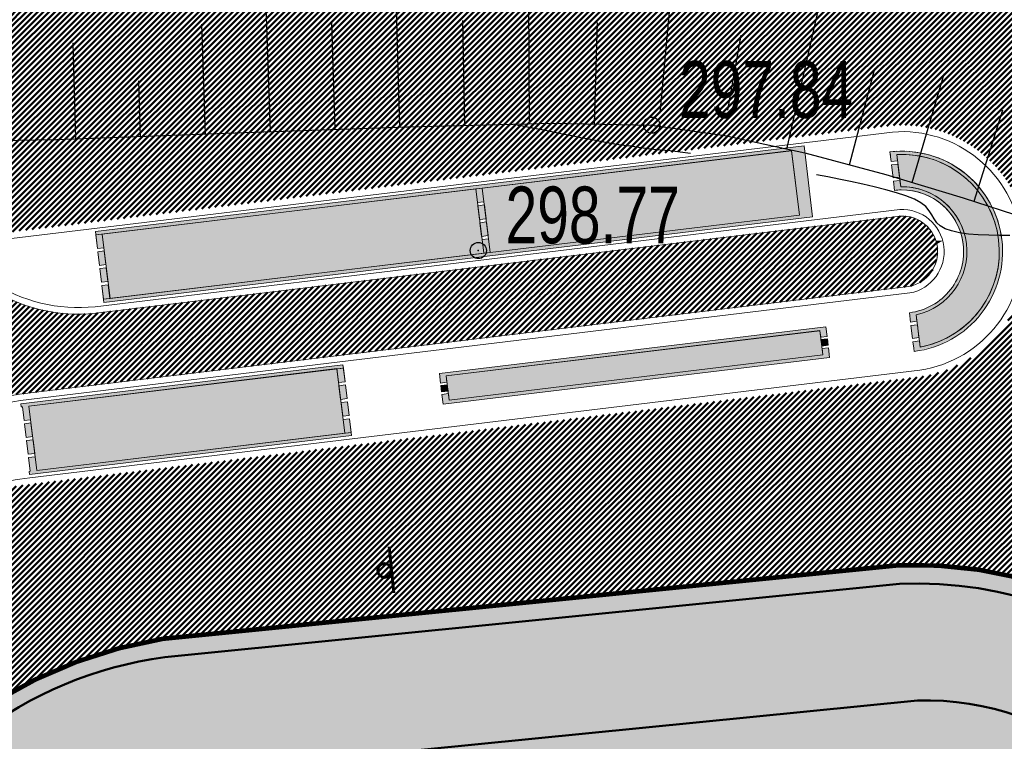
# Model space of a CAD drawing. Extents: x 2931 to 5026, y -2784 to 809.
# Tile 20 of 169: x 3196 to 3226, y -2423 to -2401. Entities that reach past the tile are written whole.
import ezdxf

# ---------------------------------------------------------------- set-up
doc = ezdxf.new("R2010")
doc.units = 0
doc.header["$MEASUREMENT"] = 0
doc.linetypes.add('CONTI', pattern=[0])
doc.layers.add('.', color=7, linetype='Continuous', lineweight=15)
for name, color, linetype in [('GORIZDEFAULT', 32, 'CONTI'), ('OTKOSDEFAULT', 32, 'CONTI'), ('PDF_2D - Общий', 7, 'Continuous'), ('PI_OTDEFAULT', 172, 'CONTI'), ('PI_TTDEFAULT', 5, 'CONTI')]:
    doc.layers.add(name, color=color, linetype=linetype)
doc.layers.add('PDF_Размер - Конструктив', color=7, linetype='Continuous', true_color=0x66b6ff)
doc.styles.add('SHRFT', font='TXT', dxfattribs={"width": 0.75})
pattern_1 = [(45, (0, -760.2495699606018), (-0.08838834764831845, 0.08838834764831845), [])]

# ---------------------------------------------------------------- blocks, each defined once
blk = doc.blocks.new('bstrtthtytt434')
at = {"layer": 'GORIZDEFAULT', "color": 32}
for points in [[(3216.523716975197, 618.121763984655), (3216.209023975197, 618.164990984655), (3215.902421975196, 618.202339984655), (3215.589941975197, 618.2315999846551), (3215.291428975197, 618.263070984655), (3214.984826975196, 618.300420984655), (3214.684102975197, 618.345859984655), (3214.377499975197, 618.383209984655), (3214.068685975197, 618.434526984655), (3213.751780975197, 618.491722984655), (3213.448843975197, 618.5511299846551), (3213.145906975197, 618.610537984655), (3212.865027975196, 618.666279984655), (3212.584149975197, 618.722021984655), (3212.339296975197, 618.7763109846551), (3212.102534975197, 618.824721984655), (3211.895920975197, 618.863589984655), (3211.711364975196, 618.898791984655), (3211.548867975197, 618.930328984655), (3211.408428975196, 618.958199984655), (3211.284169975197, 618.974314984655), (3211.195936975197, 618.988976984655)], [(3226.367243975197, 615.5929169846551), (3226.045220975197, 615.592026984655), (3225.720984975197, 615.605105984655), (3225.396748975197, 615.618184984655), (3225.092358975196, 615.641566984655), (3224.813691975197, 615.683340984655), (3224.568839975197, 615.737629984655), (3224.371768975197, 615.806645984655), (3224.222480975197, 615.890388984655), (3224.120973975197, 615.988858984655), (3224.037100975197, 616.1115999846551), (3223.967195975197, 616.2365529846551), (3223.883322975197, 616.3592939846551), (3223.777391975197, 616.4856999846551), (3223.629555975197, 616.6054699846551), (3223.425848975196, 616.716389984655), (3223.166268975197, 616.8184609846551), (3222.878753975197, 616.916106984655), (3222.549333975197, 617.007115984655), (3222.191977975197, 617.093700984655), (3221.834621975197, 617.180284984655), (3221.457420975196, 617.256566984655), (3221.102276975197, 617.3291839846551), (3220.761101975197, 617.404012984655), (3220.414048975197, 617.470751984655)]]:
    blk.add_lwpolyline(points, dxfattribs=at)
at = {"layer": 'OTKOSDEFAULT', "color": 32}
for p, q in [((3203.579937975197, 618.7993289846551), (3203.345869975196, 625.5205499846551)), ((3207.574292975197, 618.937987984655), (3207.374862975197, 625.485713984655)), ((3211.567195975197, 619.040619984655), (3211.526661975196, 625.398736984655)), ((3215.596752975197, 619.363833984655), (3216.115264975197, 625.1303699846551)), ((3219.493916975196, 618.262872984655), (3220.631836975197, 623.282727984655)), ((3201.580927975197, 618.718970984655), (3201.465346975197, 622.1156079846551)), ((3205.581160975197, 618.865719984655), (3205.470763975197, 622.184425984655)), ((3209.569637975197, 618.996287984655), (3209.508540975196, 622.229732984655)), ((3213.565511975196, 619.0349569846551), (3213.664005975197, 622.164812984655)), ((3217.679570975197, 619.4574659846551), (3218.086510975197, 621.769909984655)), ((3197.586572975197, 618.580312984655), (3197.497668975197, 621.5373039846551)), ((3221.425558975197, 617.774142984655), (3222.208615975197, 620.7403739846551)), ((3223.357960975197, 617.2354189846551), (3224.345224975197, 620.5847939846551)), ((3199.579704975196, 618.652580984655), (3199.523746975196, 620.361927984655)), ((3225.269063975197, 616.6503659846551), (3226.154385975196, 619.4681319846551)), ((3207.802205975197, 618.9454489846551), (3212.286960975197, 619.061549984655)), ((3212.286960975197, 619.061549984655), (3215.332249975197, 618.999775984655)), ((3197.002821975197, 618.559447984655), (3202.498457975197, 618.756904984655)), ((3202.498457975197, 618.756904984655), (3207.802205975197, 618.9454489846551)), ((3215.332249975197, 618.999775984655), (3217.587303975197, 618.683975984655)), ((3191.935770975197, 618.4585079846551), (3197.002821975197, 618.559447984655)), ((3217.587303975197, 618.683975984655), (3220.049795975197, 618.1432989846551)), ((3220.049795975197, 618.1432989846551), (3222.546167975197, 617.479121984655)), ((3222.546167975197, 617.479121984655), (3224.929340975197, 616.761220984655)), ((3224.929340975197, 616.761220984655), (3227.027970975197, 616.077002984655))]:
    blk.add_line(p, q, dxfattribs=at)
at = {"layer": 'PI_TTDEFAULT', "color": 0}
for centre in [(3215.332249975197, 618.999775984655), (3209.988350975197, 615.132198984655)]:
    blk.add_circle(centre, 0.25, dxfattribs=at)
for p in [(3215.332249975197, 618.999775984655), (3209.988350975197, 615.132198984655)]:
    blk.add_point(p, dxfattribs=at)
at = {"layer": 'PI_OTDEFAULT', "color": 0, "style": 'SHRFT', "width": 0.75}
for s, p in [('297.84', (3216.171318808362, 619.2231326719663)), ('298.77', (3210.827419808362, 615.3555556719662))]:
    blk.add_text(s, height=1.75, dxfattribs=at).set_placement(p)

msp = doc.modelspace()

# ---------------------------------------------------------------- hatches: boundary and pattern name
at = {"layer": '.', "linetype": 'ByBlock', "lineweight": 50}
h = msp.add_hatch(dxfattribs=at)
h.set_pattern_fill('ANSI31', color=252)
h.set_pattern_definition(pattern_1)
edge = h.paths.add_edge_path()
edge.add_line((3056.579508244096, -2312.821312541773), (3060.468574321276, -2322.03408438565))
edge.add_line((3060.468574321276, -2322.03408438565), (3091.428099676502, -2308.964875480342))
edge.add_arc((3092.594819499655, -2311.728707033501), 2.999999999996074, 59.08883293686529, 112.8864824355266, ccw=False)
edge.add_line((3094.135944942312, -2309.154812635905), (3125.421424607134, -2327.887068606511))
edge.add_arc((3123.880299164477, -2330.460963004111), 3.000000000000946, 6.846905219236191, 59.0888329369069, ccw=False)
edge.add_line((3126.858903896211, -2330.103312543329), (3145.92372928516, -2488.88006621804))
edge.add_line((3145.92372928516, -2488.88006621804), (3153.629677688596, -2553.057180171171))
edge.add_line((3153.629677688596, -2553.057180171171), (3155.627738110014, -2590.136361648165))
edge.add_line((3155.627738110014, -2590.136361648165), (3160.809987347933, -2689.926820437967))
edge.add_arc((3157.814024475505, -2690.082404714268), 2.999999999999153, -86.74722545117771, 2.9727744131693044, ccw=False)
edge.add_line((3157.984247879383, -2693.077571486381), (3050.375705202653, -2699.193255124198))
edge.add_line((3050.375705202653, -2699.193255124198), (3050.943116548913, -2709.177144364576))
edge.add_line((3050.943116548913, -2709.177144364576), (3313.191871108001, -2694.335524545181))
edge.add_line((3313.191871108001, -2694.335524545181), (3312.624459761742, -2684.351635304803))
edge.add_line((3312.624459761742, -2684.351635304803), (3173.95866141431, -2692.169702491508))
edge.add_arc((3173.788438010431, -2689.174535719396), 2.999999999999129, 182.972774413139, 273.2527745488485, ccw=False)
edge.add_line((3170.792475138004, -2689.330119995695), (3164.49681413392, -2568.651081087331))
edge.add_line((3164.49681413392, -2568.651081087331), (3163.4838931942, -2549.996359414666))
edge.add_line((3163.4838931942, -2549.996359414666), (3160.81852438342, -2528.100377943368))
edge.add_arc((3164.480270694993, -2528.433239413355), 3.67684413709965, 91.76941746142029, 174.8059522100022, ccw=False)
edge.add_line((3164.36673985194, -2524.758148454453), (3165.328204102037, -2524.665378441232))
edge.add_line((3165.328204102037, -2524.665378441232), (3157.302999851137, -2442.857136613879))
edge.add_arc((3156.299241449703, -2436.34407918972), 6.589950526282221, 187.8889569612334, 278.7611968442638, ccw=False)
edge.add_line((3149.771658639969, -2437.248573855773), (3140.934979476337, -2363.416485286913))
edge.add_line((3140.934979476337, -2363.416485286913), (3139.504408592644, -2350.754711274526))
edge.add_line((3139.504408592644, -2350.754711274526), (3136.203008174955, -2324.042627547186))
edge.add_arc((3133.224403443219, -2324.400278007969), 3.000000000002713, 6.84690521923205, 59.08883293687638)
edge.add_line((3134.765528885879, -2321.826383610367), (3099.87037971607, -2300.93282936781))
edge.add_arc((3101.693711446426, -2298.274062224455), 3.223907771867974, 157.9186088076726, 235.5584146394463, ccw=False)
edge.add_line((3098.706274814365, -2297.062120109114), (3108.700353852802, -2280.575790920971))
edge.add_arc((3111.264605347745, -2282.132908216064), 3.00000000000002, 58.73218183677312, 148.732181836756, ccw=False)
edge.add_line((3112.821722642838, -2279.568656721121), (3205.618491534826, -2335.918610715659))
edge.add_line((3205.618491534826, -2335.918610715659), (3207.292050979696, -2336.828718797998))
edge.add_line((3207.292050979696, -2336.828718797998), (3243.014474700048, -2350.174162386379))
edge.add_line((3243.014474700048, -2350.174162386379), (3266.942729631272, -2359.048636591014))
edge.add_line((3266.942729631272, -2359.048636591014), (3413.241120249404, -2447.108035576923))
edge.add_line((3413.241120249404, -2447.108035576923), (3418.398145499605, -2438.54035849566))
edge.add_line((3418.398145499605, -2438.54035849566), (3272.099754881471, -2350.480959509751))
edge.add_line((3272.099754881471, -2350.48095950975), (3270.420061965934, -2349.67270144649))
edge.add_line((3270.420061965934, -2349.67270144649), (3212.929790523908, -2328.350798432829))
edge.add_line((3212.929790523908, -2328.350798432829), (3210.80888251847, -2327.371105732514))
edge.add_line((3210.80888251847, -2327.371105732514), (3103.502412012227, -2262.210273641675))
edge.add_arc((3105.05952930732, -2259.646022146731), 2.999999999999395, 149.0720988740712, 238.7321818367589, ccw=False)
edge.add_line((3102.486085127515, -2258.104145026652), (3107.443599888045, -2249.829888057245))
edge.add_line((3107.443599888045, -2249.829888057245), (3098.865452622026, -2244.690297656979))
edge.add_line((3098.865452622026, -2244.69029765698), (3093.95672483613, -2252.883127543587))
edge.add_arc((3091.383280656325, -2251.341250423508), 2.999999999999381, 238.7321818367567, 329.07209887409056, ccw=False)
edge.add_line((3089.826163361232, -2253.905501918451), (3029.258160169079, -2217.126158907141))
edge.add_line((3029.258160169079, -2217.126158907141), (3024.067769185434, -2225.673663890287))
edge.add_line((3024.067769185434, -2225.673663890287), (3099.145714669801, -2271.264031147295))
edge.add_arc((3097.588597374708, -2273.828282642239), 2.999999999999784, -31.267816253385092, 58.732181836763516, ccw=False)
edge.add_line((3100.152848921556, -2275.385399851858), (3084.60404677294, -2300.991074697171))
edge.add_line((3084.60404677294, -2300.991074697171), (3056.579508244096, -2312.821312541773))
h = msp.add_hatch(dxfattribs=at)
h.set_pattern_fill('ANSI31', color=72)
h.set_pattern_definition(pattern_1)
edge = h.paths.add_edge_path()
edge.add_line((3198.64854658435, -2533.091432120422), (3204.228626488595, -2532.461111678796))
edge.add_line((3204.228626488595, -2532.461111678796), (3205.797166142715, -2546.370449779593))
edge.add_line((3205.797166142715, -2546.370449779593), (3240.426562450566, -2542.464707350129))
edge.add_line((3240.426562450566, -2542.464707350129), (3240.44861768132, -2542.6602551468))
edge.add_line((3240.44861768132, -2542.6602551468), (3240.049289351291, -2542.706391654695))
edge.add_line((3240.049289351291, -2542.706391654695), (3241.597948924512, -2556.425770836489))
edge.add_line((3241.597948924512, -2556.425770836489), (3241.996162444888, -2556.38075674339))
edge.add_line((3241.996162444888, -2556.38075674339), (3242.018783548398, -2556.580872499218))
edge.add_line((3242.018783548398, -2556.580872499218), (3164.317276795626, -2565.344584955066))
edge.add_line((3164.317276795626, -2565.344584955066), (3165.502113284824, -2587.921263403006))
edge.add_line((3165.502113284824, -2587.921263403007), (3169.410030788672, -2587.71068013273))
edge.add_line((3169.410030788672, -2587.71068013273), (3168.370118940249, -2569.242699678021))
edge.add_line((3168.370118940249, -2569.242699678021), (3257.968945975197, -2564.605967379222))
edge.add_line((3257.968945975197, -2564.605967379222), (3268.704736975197, -2563.456844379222))
edge.add_line((3268.704736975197, -2563.456844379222), (3270.714068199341, -2563.190893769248))
edge.add_line((3270.714068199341, -2563.190893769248), (3269.535281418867, -2553.679751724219))
edge.add_line((3269.535281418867, -2553.679751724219), (3268.265415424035, -2549.617480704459))
edge.add_line((3268.265415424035, -2549.617480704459), (3268.137689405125, -2536.980160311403))
edge.add_line((3268.137689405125, -2536.980160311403), (3268.591353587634, -2536.988949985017))
edge.add_line((3268.591353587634, -2536.988949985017), (3271.151259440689, -2516.901073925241))
edge.add_line((3271.151259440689, -2516.901073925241), (3253.464385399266, -2438.824788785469))
edge.add_line((3253.464385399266, -2438.82478878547), (3246.166203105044, -2403.193287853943))
edge.add_line((3246.166203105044, -2403.193287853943), (3240.206266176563, -2366.234493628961))
edge.add_line((3240.206266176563, -2366.234493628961), (3243.364342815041, -2350.778233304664))
edge.add_line((3243.364342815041, -2350.778233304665), (3206.455271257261, -2336.373664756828))
edge.add_line((3206.455271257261, -2336.373664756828), (3113.046281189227, -2283.05801545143))
edge.add_line((3113.046281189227, -2283.05801545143), (3101.14519328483, -2301.682377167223))
edge.add_line((3101.14519328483, -2301.682377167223), (3134.765528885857, -2321.826383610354))
edge.add_arc((3133.22440344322, -2324.400278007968), 3.000000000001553, 6.849462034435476, 59.088832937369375, ccw=False)
edge.add_line((3136.202992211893, -2324.042494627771), (3146.943135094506, -2413.472300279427))
edge.add_line((3146.943135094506, -2413.472300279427), (3222.727371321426, -2404.312809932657))
edge.add_arc((3223.040655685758, -2408.199481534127), 3.899277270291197, 6.922887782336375, 94.60835138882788, ccw=False)
edge.add_arc((3223.040740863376, -2408.199511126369), 3.899196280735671, -81.47081594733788, 6.923470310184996, ccw=False)
edge.add_line((3223.619042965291, -2412.05558403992), (3196.190003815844, -2415.370747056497))
edge.add_arc((3198.473142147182, -2432.932361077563), 17.70940449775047, 97.40732442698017, 105.2026607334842)
edge.add_arc((3203.298833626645, -2450.679680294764), 36.10110462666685, 105.2072041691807, 108.1649889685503)
edge.add_arc((3188.026555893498, -2402.977521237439), 13.9895464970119, 277.1896508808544, 286.6895548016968, ccw=False)
edge.add_line((3189.777404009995, -2416.85707245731), (3187.842487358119, -2417.090951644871))
edge.add_arc((3184.99443761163, -2418.945933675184), 3.398874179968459, 6.9207488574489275, 33.07686530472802, ccw=False)
edge.add_arc((3184.993523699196, -2418.946345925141), 3.399831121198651, -83.07989968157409, 6.925789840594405, ccw=False)
edge.add_arc((3184.99346771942, -2418.946030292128), 3.400151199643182, 163.5011670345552, 276.9203959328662, ccw=False)
edge.add_line((3181.733315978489, -2417.980401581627), (3147.972979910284, -2422.054859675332))
edge.add_line((3147.972979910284, -2422.054859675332), (3149.771658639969, -2437.248573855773))
edge.add_arc((3156.299241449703, -2436.34407918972), 6.589950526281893, 187.88895696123, 278.7611968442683)
edge.add_line((3157.302999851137, -2442.857136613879), (3156.287946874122, -2432.509773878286))
edge.add_arc((3165.559726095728, -2432.951981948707), 9.282318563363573, 100.07270603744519, 177.2694053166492, ccw=False)
edge.add_line((3163.936269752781, -2423.812735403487), (3168.630711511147, -2423.343163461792))
edge.add_arc((3169.037464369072, -2432.546792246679), 9.212612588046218, 9.79482017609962, 92.53053086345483, ccw=False)
edge.add_line((3178.11578730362, -2430.97953879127), (3178.310066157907, -2432.921798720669))
edge.add_line((3178.310066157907, -2432.921798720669), (3182.539779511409, -2439.693473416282))
edge.add_line((3182.539779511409, -2439.693473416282), (3183.799722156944, -2452.535855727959))
edge.add_line((3183.799722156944, -2452.535855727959), (3187.002343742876, -2452.215506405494))
edge.add_line((3187.002343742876, -2452.215506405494), (3189.210950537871, -2475.135808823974))
edge.add_line((3189.210950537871, -2475.135808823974), (3186.060597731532, -2475.450929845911))
edge.add_line((3186.060597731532, -2475.450929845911), (3186.254695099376, -2477.391375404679))
edge.add_line((3186.254695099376, -2477.391375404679), (3183.233715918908, -2482.554248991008))
edge.add_arc((3187.73220544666, -2482.106702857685), 4.520697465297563, 185.6815518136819, 272.2770185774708)
edge.add_line((3187.911817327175, -2486.623830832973), (3193.870304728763, -2486.027819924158))
edge.add_arc((3192.734762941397, -2481.462962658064), 4.703974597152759, 283.9692133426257, 366.943481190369)
edge.add_line((3197.404238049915, -2480.894298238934), (3197.262375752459, -2479.615018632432))
edge.add_line((3197.262375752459, -2479.615018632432), (3193.661081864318, -2478.128648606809))
edge.add_line((3193.661081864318, -2478.128648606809), (3192.899904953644, -2470.742679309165))
edge.add_line((3192.899904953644, -2470.742679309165), (3189.682132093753, -2471.06454417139))
edge.add_line((3189.682132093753, -2471.06454417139), (3185.735106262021, -2431.60502531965))
edge.add_line((3185.735106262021, -2431.60502531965), (3188.844983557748, -2431.293952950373))
edge.add_line((3188.844983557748, -2431.293952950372), (3188.789684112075, -2430.686479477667))
edge.add_arc((3202.589761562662, -2434.181863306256), 14.23586477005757, 99.41612415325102, 165.7866270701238, ccw=False)
edge.add_line((3200.260722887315, -2420.137810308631), (3222.923904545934, -2417.870875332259))
edge.add_arc((3223.460798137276, -2430.845292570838), 12.98552106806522, 5.712137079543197, 92.3696013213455, ccw=False)
edge.add_line((3236.381839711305, -2429.552836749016), (3237.467507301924, -2440.424911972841))
edge.add_line((3237.467507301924, -2440.424911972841), (3245.489102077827, -2520.619033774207))
edge.add_arc((3232.636911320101, -2521.240463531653), 12.86720568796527, -83.64731502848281, 2.7682123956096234, ccw=False)
edge.add_line((3234.060644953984, -2534.028659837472), (3215.68325286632, -2535.86689921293))
edge.add_arc((3214.378686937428, -2523.146660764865), 12.78696048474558, 185.7956058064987, 275.8556841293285, ccw=False)
edge.add_line((3201.657087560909, -2524.437887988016), (3199.058106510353, -2498.363331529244))
edge.add_arc((3194.432319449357, -2498.826036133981), 4.648870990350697, 5.712137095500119, 93.3895282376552)
edge.add_line((3194.157459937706, -2494.18529764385), (3187.347289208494, -2494.876936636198))
edge.add_arc((3187.957506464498, -2499.233898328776), 4.399486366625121, 97.97273957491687, 185.7133964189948)
edge.add_line((3183.579875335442, -2499.671877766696), (3184.27298960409, -2506.600365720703))
edge.add_line((3184.27298960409, -2506.600365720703), (3184.892601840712, -2507.091513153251))
edge.add_line((3184.892601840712, -2507.091513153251), (3197.794868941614, -2505.864546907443))
edge.add_line((3197.794868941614, -2505.864546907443), (3199.787466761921, -2526.595405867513))
edge.add_arc((3189.185059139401, -2527.721193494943), 10.66200943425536, -84.22149646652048, 6.061084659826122, ccw=False)
edge.add_line((3190.258542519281, -2538.329024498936), (3179.89345328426, -2539.377943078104))
edge.add_arc((3178.567549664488, -2526.425563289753), 13.02006768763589, 184.5809880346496, 275.8448699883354, ccw=False)
edge.add_line((3165.58907542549, -2527.465452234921), (3165.328204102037, -2524.665378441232))
edge.add_line((3165.328204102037, -2524.665378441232), (3164.846212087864, -2524.711885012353))
edge.add_line((3164.846212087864, -2524.711885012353), (3167.773249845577, -2550.659093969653))
edge.add_line((3167.773249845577, -2550.659093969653), (3200.231651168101, -2546.998066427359))
edge.add_line((3200.231651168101, -2546.998066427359), (3198.64854658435, -2533.091432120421))
h = msp.add_hatch(dxfattribs=at)
h.set_pattern_fill('ANSI31', color=72)
h.set_pattern_definition(pattern_1)
h.paths.add_polyline_path([(3181.397646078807, -2415.200594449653, -1.563286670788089), (3187.542640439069, -2414.608998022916), (3189.473089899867, -2414.375661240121, 0.06172320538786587), (3192.340277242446, -2413.559723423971, -0.0533669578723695), (3195.849529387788, -2412.591523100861), (3223.255860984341, -2409.276196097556, 0.9294012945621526), (3222.992741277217, -2407.10110267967), (3198.199388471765, -2410.096191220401, -0.1751279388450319), (3194.856767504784, -2409.276918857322, 0.209518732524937), (3193.64573872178, -2408.885334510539), (3181.943402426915, -2410.299730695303, 0.1877390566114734), (3180.929256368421, -2411.803433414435, -0.2401408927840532), (3178.297140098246, -2415.524977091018), (3165.786678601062, -2417.037042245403), (3165.456697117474, -2414.30685523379), (3151.179601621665, -2416.032473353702), (3151.517940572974, -2418.823163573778)])
at = {"lineweight": 40, "true_color": 0xcfcfcf}
h = msp.add_hatch(color=254, dxfattribs=at)
h.dxf.hatch_style = 1
h.paths.add_polyline_path([(3236.401700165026, -2429.769740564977, 0.4020912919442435), (3222.923904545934, -2417.870875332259), (3200.260722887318, -2420.137810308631, 0.2979728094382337), (3188.789684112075, -2430.686479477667), (3188.845210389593, -2431.293930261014), (3185.735106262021, -2431.60502531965), (3187.121516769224, -2445.465358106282), (3188.507927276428, -2459.325690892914), (3189.682132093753, -2471.064544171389), (3192.899904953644, -2470.742679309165), (3193.661081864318, -2478.128648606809), (3197.262375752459, -2479.615018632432), (3197.363281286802, -2480.623799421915, -0.3954589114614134), (3193.870304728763, -2486.027819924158), (3187.911817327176, -2486.623830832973, -0.3717798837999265), (3183.269049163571, -2482.907485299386), (3183.233715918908, -2482.554248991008), (3186.254695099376, -2477.391375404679), (3186.060597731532, -2475.450929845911), (3189.210950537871, -2475.135808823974), (3188.212792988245, -2465.156949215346), (3187.002343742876, -2452.215506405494), (3183.799722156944, -2452.535855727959), (3182.539779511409, -2439.693473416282), (3178.310066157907, -2432.921798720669), (3178.11578730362, -2430.97953879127, 0.3775479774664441), (3168.630711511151, -2423.343163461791), (3163.936269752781, -2423.812735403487, 0.3501788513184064), (3156.287946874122, -2432.509773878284), (3163.262400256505, -2503.606751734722), (3165.567260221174, -2527.142945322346, 0.4407652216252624), (3180.447832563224, -2539.309145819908), (3185.9967051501, -2538.754107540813), (3190.085791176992, -2538.34508764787, 0.4204379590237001), (3199.787466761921, -2526.595405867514), (3197.794868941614, -2505.864546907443), (3185.071573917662, -2507.074493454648, -0.4023531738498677), (3184.272989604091, -2506.600365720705), (3183.582524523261, -2499.697593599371, -0.4044187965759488), (3187.3472892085, -2494.876936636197), (3190.44205377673, -2494.567375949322), (3193.612779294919, -2494.249972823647, -0.4559087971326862), (3199.07801153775, -2498.654145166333), (3201.657087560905, -2524.437887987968, 0.41452071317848), (3215.683252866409, -2535.866899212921), (3234.060644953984, -2534.028659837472, 0.3960063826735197), (3245.489102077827, -2520.619033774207)])
h.paths.add_polyline_path([(3207.03778315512, -2451.91205623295), (3216.344721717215, -2450.906481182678, -0.460910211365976), (3217.20601253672, -2451.504122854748), (3217.713877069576, -2456.581387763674), (3223.105556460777, -2456.042073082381), (3222.596895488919, -2450.956847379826, -0.5043845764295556), (3223.101133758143, -2450.378891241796), (3228.150711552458, -2449.87379603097), (3227.609384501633, -2444.461998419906), (3206.745009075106, -2446.549003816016, -0.4135501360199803), (3201.883217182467, -2442.910215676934), (3200.86529559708, -2432.733769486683, -0.4125955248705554), (3204.897344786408, -2428.011511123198), (3223.713569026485, -2426.129376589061, -0.3863695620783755), (3228.194028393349, -2429.966975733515, -0.3919432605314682), (3224.458895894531, -2435.097601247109), (3214.864717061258, -2436.057280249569, -0.4215503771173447), (3214.235686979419, -2435.563995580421), (3213.723767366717, -2430.446192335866), (3208.388326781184, -2430.979881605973), (3208.870741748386, -2435.802718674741, -0.3166142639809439), (3208.485410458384, -2436.699630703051), (3203.332663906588, -2437.215045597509), (3203.862076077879, -2442.507726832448), (3223.979733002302, -2440.495413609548, -0.3921261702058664), (3229.549203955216, -2443.900746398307), (3230.536660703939, -2453.772627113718, -0.4350801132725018), (3225.963019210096, -2458.676937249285), (3217.188723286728, -2459.554605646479, -0.4413046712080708), (3216.619709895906, -2459.20625296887), (3216.102574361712, -2454.036304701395), (3210.681480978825, -2454.5785615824), (3211.174444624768, -2459.506856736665, -0.51086082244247), (3210.583513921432, -2460.164190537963), (3205.645078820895, -2460.658168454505), (3206.185945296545, -2466.065361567), (3226.496118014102, -2464.033791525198, -0.423874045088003), (3231.904694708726, -2467.828446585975), (3232.935134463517, -2478.130040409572, -0.3809339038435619), (3228.854507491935, -2482.619558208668), (3210.290027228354, -2484.476511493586, -0.9445699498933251), (3209.381247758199, -2475.402573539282), (3218.711040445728, -2474.508047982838, -0.3488442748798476), (3219.560053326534, -2475.039540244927), (3220.061773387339, -2480.05537572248), (3225.413531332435, -2479.520054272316), (3224.903551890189, -2474.420665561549, -0.5458820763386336), (3225.389042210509, -2473.9015839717), (3230.422945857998, -2473.398056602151), (3229.887738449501, -2468.047438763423), (3209.070923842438, -2470.129686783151, -0.3853398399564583), (3204.229524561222, -2466.366905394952), (3203.215527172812, -2456.229690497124, -0.3584784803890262)], flags=16)
h.paths.add_polyline_path([(3178.778094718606, -2482.839381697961, -0.2214065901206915), (3175.505947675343, -2493.031956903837, 0.277982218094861), (3172.34860886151, -2502.97255310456), (3174.010432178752, -2519.586264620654), (3186.543428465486, -2518.332623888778, -0.4398097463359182), (3187.521916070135, -2519.504839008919), (3188.161130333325, -2525.895242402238, -0.3970099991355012), (3184.175926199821, -2530.803143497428), (3178.706707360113, -2531.308399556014, -0.4396297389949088), (3173.720061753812, -2526.869509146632), (3164.486291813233, -2432.51159997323, -0.9017496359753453), (3173.65223744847, -2431.594755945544)], flags=16)
h.paths.add_polyline_path([(3211.090258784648, -2492.543039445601), (3228.778682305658, -2490.877785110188, -0.9142662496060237), (3229.432751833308, -2497.43731558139), (3222.054241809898, -2498.275088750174, 0.2275587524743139), (3216.003330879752, -2501.389850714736, 0.4257554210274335), (3217.309228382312, -2514.533518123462, -0.6245440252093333), (3215.087378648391, -2521.329717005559, -0.4364639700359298), (3209.053512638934, -2516.864316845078), (3207.188754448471, -2497.715761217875, -0.4080941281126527)], flags=16)
h.paths.add_polyline_path([(3178.378493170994, -2500.237082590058), (3179.649217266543, -2512.940866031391), (3192.387924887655, -2511.666648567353, -0.4225555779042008), (3193.163162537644, -2512.494953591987), (3194.33725093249, -2524.794913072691, -1), (3193.353733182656, -2524.980340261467), (3192.121418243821, -2512.660543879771), (3179.425863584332, -2513.930444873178, -0.4470715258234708), (3178.614138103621, -2513.019289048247), (3177.358061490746, -2500.461940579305, -1)], flags=16)
h.paths.add_polyline_path([(3222.245864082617, -2503.483415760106), (3231.631192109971, -2502.47825301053, -0.01518137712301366), (3232.166872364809, -2502.420881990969), (3231.631192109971, -2502.47825301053, 0.2039938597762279), (3225.667068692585, -2506.049425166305, 0.3845645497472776), (3226.869658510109, -2518.072051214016, -0.710203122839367), (3225.226810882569, -2525.220330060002), (3216.525285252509, -2526.152679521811, -0.02130585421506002), (3215.828828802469, -2526.227303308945), (3216.525285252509, -2526.152679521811, 0.1841086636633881), (3221.626871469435, -2523.27567256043, 0.4206425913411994), (3220.314957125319, -2510.160098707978, -0.6092905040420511)], flags=16)
h.paths.add_polyline_path([(3232.32476832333, -2507.584163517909), (3232.728894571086, -2507.536396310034), (3233.10467408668, -2507.491979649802, 0.1243413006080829), (3236.55796378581, -2506.150139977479, -0.4207583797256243), (3239.515593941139, -2507.952349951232), (3240.817700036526, -2520.969868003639, -0.3726884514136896), (3233.83489277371, -2529.470658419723), (3228.049980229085, -2530.102724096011, 0.5475524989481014), (3230.817904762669, -2514.571267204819, -0.6580089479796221)], flags=16)
at = {"layer": 'PDF_2D - Общий', "transparency": 33554559}
for points in [[(3220.027146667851, -2404.941362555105), (3220.291131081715, -2407.125467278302), (3198.449823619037, -2409.765242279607), (3198.438266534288, -2409.6659110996), (3219.882019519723, -2407.074205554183), (3219.642042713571, -2405.088654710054), (3198.19819045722, -2407.680372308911), (3198.186137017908, -2407.5811013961)], [(3222.87170023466, -2405.102017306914), (3222.872519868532, -2405.108767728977), (3223.551281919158, -2405.144967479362), (3224.205803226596, -2405.328311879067), (3224.804553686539, -2405.650087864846), (3225.318694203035, -2406.09470789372), (3225.723418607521, -2406.640806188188), (3225.999309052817, -2407.262031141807), (3226.132963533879, -2407.928480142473), (3226.118014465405, -2408.608036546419), (3225.955222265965, -2409.267970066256), (3225.652308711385, -2409.876468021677), (3225.223951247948, -2410.404247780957), (3224.690779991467, -2410.825836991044), (3224.078492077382, -2411.120990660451), (3223.416528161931, -2411.275405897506), (3223.404673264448, -2411.176110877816), (3223.404573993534, -2411.176122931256), (3223.380566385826, -2410.977569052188), (3223.579126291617, -2410.95361107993), (3223.60235042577, -2411.145712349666), (3224.263416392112, -2410.939930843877), (3224.859637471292, -2410.58794945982), (3225.359144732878, -2410.108546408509), (3225.7353230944, -2409.527265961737), (3225.968024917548, -2408.87521338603), (3226.044897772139, -2408.187130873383), (3225.961836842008, -2407.499730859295), (3225.72325829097, -2406.849799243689), (3225.341877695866, -2406.271955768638), (3224.838058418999, -2405.797020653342), (3224.238663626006, -2405.450441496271), (3223.575796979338, -2405.25063295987), (3222.884702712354, -2405.208274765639), (3222.907938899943, -2405.40047530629), (3222.709545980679, -2405.424564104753), (3222.673307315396, -2405.126106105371)], [(3222.981117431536, -2406.006070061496), (3223.004347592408, -2406.198220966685), (3223.089733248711, -2406.198329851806), (3223.659342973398, -2406.294624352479), (3224.177668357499, -2406.549708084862), (3224.601433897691, -2406.942342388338), (3224.895324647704, -2407.439694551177), (3225.034810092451, -2408.000268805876), (3225.008222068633, -2408.577330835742), (3224.817876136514, -2409.122750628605), (3224.479499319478, -2409.591000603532), (3224.021490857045, -2409.943022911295), (3223.481934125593, -2410.149412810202), (3223.505892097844, -2410.347972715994), (3223.307338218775, -2410.371980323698), (3223.272581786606, -2410.084070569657), (3223.778262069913, -2409.950444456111), (3224.228328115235, -2409.684003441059), (3224.588716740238, -2409.304950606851), (3224.8320824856, -2408.841940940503), (3224.939981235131, -2408.33015408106), (3224.904226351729, -2407.808359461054), (3224.727599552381, -2407.3160597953), (3224.423396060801, -2406.890574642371), (3224.014721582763, -2406.56415409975), (3223.532534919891, -2406.361547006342), (3223.013347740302, -2406.29806407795), (3222.816586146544, -2406.311528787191), (3222.782563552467, -2406.0300776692)], [(3208.823576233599, -2412.253489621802), (3208.787564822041, -2411.955658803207), (3220.700863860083, -2410.515748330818), (3220.736875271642, -2410.813579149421), (3220.538321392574, -2410.837586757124), (3220.51431378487, -2410.639032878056), (3208.998122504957, -2412.030928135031), (3209.022130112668, -2412.229482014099)], [(3208.865564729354, -2412.600961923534), (3209.064118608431, -2412.576954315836), (3209.088126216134, -2412.775508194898), (3220.60431749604, -2411.383612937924), (3220.580309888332, -2411.185059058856), (3220.778863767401, -2411.161051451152), (3220.814875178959, -2411.458882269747), (3208.901576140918, -2412.898792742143)], [(3195.991656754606, -2413.405325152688), (3195.940925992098, -2412.983363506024), (3195.901713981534, -2412.988124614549), (3195.889660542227, -2412.888853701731), (3205.817414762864, -2411.688969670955), (3205.829468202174, -2411.788240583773), (3196.13947987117, -2412.95935589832), (3196.190210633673, -2413.38131754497)], [(3196.181002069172, -2414.968902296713), (3196.129774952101, -2414.547000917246), (3196.32832883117, -2414.522993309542), (3196.379555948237, -2414.94489468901), (3206.069544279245, -2413.773779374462), (3206.081597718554, -2413.87305028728), (3196.153843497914, -2415.072934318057), (3196.141790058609, -2414.973663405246)]]:
    msp.add_hatch(color=2, dxfattribs=at).paths.add_polyline_path(points)
at = {"layer": 'PDF_2D - Общий', "true_color": 0xcccccc, "transparency": 33554559}
msp.add_hatch(color=254, dxfattribs=at).paths.add_polyline_path([(3223.007289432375, -2405.204068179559), (3223.679362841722, -2405.271048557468), (3224.319387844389, -2405.486826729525), (3224.894856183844, -2405.840441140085), (3225.3765402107, -2406.313933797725), (3225.739915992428, -2406.883285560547), (3225.966560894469, -2407.519555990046), (3226.044948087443, -2408.19044900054), (3225.971080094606, -2408.86179731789), (3225.74878552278, -2409.499591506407), (3225.389286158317, -2410.071392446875), (3224.910867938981, -2410.548184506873), (3224.337784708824, -2410.905717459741), (3223.699261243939, -2411.125836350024), (3223.601926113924, -2411.137654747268), (3223.481934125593, -2410.149412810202), (3224.021490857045, -2409.943022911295), (3224.479499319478, -2409.591000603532), (3224.817876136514, -2409.122750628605), (3225.008222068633, -2408.577330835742), (3225.034810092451, -2408.000268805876), (3224.895324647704, -2407.439694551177), (3224.601433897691, -2406.942342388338), (3224.177668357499, -2406.549708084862), (3223.659342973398, -2406.294624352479), (3223.089733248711, -2406.198329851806), (3223.014550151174, -2406.198039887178), (3223.005020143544, -2406.199197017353), (3222.884702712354, -2405.208274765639)])

# ---------------------------------------------------------------- linework, layer by layer
at = {"lineweight": 60}
msp.add_lwpolyline([(3207.241048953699, -2417.301723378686), (3207.382519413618, -2418.716043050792)], dxfattribs=at)
msp.add_lwpolyline([(3188.789684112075, -2430.686479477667, 0.142137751, 0.142137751, -0.2979728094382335), (3200.260722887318, -2420.137810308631, 0.142137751, 0.142137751, 0), (3222.923904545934, -2417.870875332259, 0.142137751, 0.142137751, -0.4020912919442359), (3236.401700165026, -2429.769740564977, 0.142137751, 0.142137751, 0), (3245.489102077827, -2520.619033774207, 0.142137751, 0.142137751, -0.3960063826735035)], format="xyseb")
at = {"color": 255, "lineweight": 50, "ltscale": 1000}
for points in [[(3190.675024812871, -2428.111110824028, -0.2659289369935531), (3200.327133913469, -2420.702555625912), (3222.96380135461, -2418.43827279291, -0.4018179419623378), (3235.835492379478, -2429.821530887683), (3244.921903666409, -2520.660920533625, -0.3955928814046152), (3234.000858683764, -2533.463251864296), (3215.563627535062, -2535.307476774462, -0.4130268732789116), (3202.222773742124, -2524.380883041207), (3199.645463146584, -2498.614789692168, 0.4535375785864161), (3193.53486445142, -2493.686379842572), (3190.385422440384, -2494.001652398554), (3187.279878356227, -2494.31229132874, 0.4049945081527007), (3183.016958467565, -2499.755799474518), (3183.711351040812, -2506.697835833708, 0.3486412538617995), (3184.914138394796, -2507.660581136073), (3197.283268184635, -2506.484314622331), (3199.221798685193, -2526.652660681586, -0.4206429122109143), (3190.033536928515, -2537.778926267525), (3185.940116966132, -2538.188379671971), (3180.378306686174, -2538.744712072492, -0.4413470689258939), (3166.134316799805, -2527.100091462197), (3165.894083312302, -2524.610322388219)], [(3225.857839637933, -2530.739978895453), (3233.912594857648, -2529.927619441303, 0.3998028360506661), (3241.203177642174, -2520.789689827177), (3232.251463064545, -2429.349075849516, 0.3799740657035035), (3223.520170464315, -2422.038493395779), (3203.165468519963, -2424.063113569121, 0.3316943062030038), (3196.787572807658, -2432.329343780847), (3201.384369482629, -2479.475873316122), (3197.855156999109, -2479.828890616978), (3197.8143940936, -2479.421372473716), (3201.344626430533, -2479.068253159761)]]:
    msp.add_lwpolyline(points, format="xyb", dxfattribs=at)
at = {"lineweight": 60}
msp.add_circle((3207.099636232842, -2418.030103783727), 0.2132066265, dxfattribs=at)
at = {"layer": 'PDF_2D - Общий', "lineweight": 5}
for points in [[(3147.163304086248, -2413.647134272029), (3222.74735845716, -2404.511851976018, -0.4021253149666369), (3226.712962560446, -2407.753595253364, -0.4058007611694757), (3223.592156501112, -2411.85737971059), (3196.164904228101, -2415.172325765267, 0.03411056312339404), (3193.771172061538, -2415.651194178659, 0.0128752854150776), (3191.98421943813, -2416.186939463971, -0.04141170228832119), (3189.75280077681, -2416.65859089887), (3187.480835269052, -2416.933192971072, -0.1408534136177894), (3188.170004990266, -2418.560488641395, -0.4142402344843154), (3185.379045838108, -2422.122867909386, -0.4142402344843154), (3181.816666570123, -2419.331908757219, -0.1273604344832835), (3182.028230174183, -2417.743325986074), (3156.921437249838, -2420.777781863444), (3156.94554412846, -2420.976323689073), (3181.73365331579, -2417.980360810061, 0.1026330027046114), (3181.618124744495, -2419.356015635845, 0.4141875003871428), (3185.403152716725, -2422.321409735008)], [(3222.673307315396, -2405.126106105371), (3222.709545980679, -2405.424564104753), (3222.907938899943, -2405.40047530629), (3222.884702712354, -2405.208274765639), (3222.907938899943, -2405.40047530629), (3222.709385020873, -2405.424482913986), (3222.673307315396, -2405.126106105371), (3222.87170023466, -2405.102017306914), (3222.872519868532, -2405.108767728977, -0.3955629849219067), (3226.12234315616, -2407.827322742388, -0.4142219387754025), (3223.42139243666, -2411.274815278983, 0.4142219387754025), (3226.12234315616, -2407.827322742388, 0.414215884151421), (3222.673361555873, -2405.126552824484), (3222.685464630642, -2405.225817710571)]]:
    msp.add_lwpolyline(points, format="xyb", dxfattribs=at)
for points in [[(3198.636826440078, -2409.641953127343), (3198.585599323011, -2409.220051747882), (3198.387039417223, -2409.244009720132), (3198.449823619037, -2409.765242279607), (3220.291131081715, -2407.125467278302), (3198.449823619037, -2409.765242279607), (3198.438266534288, -2409.6659110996), (3219.882019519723, -2407.074205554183), (3219.642042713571, -2405.088654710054), (3198.19819045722, -2407.680372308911), (3198.186137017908, -2407.5811013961), (3220.027146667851, -2404.941362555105), (3198.186137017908, -2407.5811013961), (3198.248921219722, -2408.102333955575), (3198.447481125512, -2408.078375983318), (3198.396750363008, -2407.656414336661), (3198.638584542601, -2409.648136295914), (3210.152819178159, -2408.250081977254), (3210.101790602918, -2407.828156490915), (3210.300344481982, -2407.804148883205), (3210.101790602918, -2407.828156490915), (3210.152819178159, -2408.250081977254), (3210.351373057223, -2408.226074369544), (3210.300344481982, -2407.804148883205), (3210.351373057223, -2408.226074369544)], [(3198.438266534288, -2409.6659110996), (3219.882019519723, -2407.074205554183), (3219.642042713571, -2405.088654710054), (3198.19819045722, -2407.680372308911)], [(3210.152819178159, -2408.250081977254), (3209.910984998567, -2406.258360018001), (3198.396750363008, -2407.656414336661)], [(3209.912842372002, -2406.264531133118), (3209.96382131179, -2406.686462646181)], [(3210.162375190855, -2406.662455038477), (3210.11139625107, -2406.240523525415)], [(3209.96382131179, -2406.686462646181), (3210.162375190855, -2406.662455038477)], [(3205.630908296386, -2411.812198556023), (3205.68213541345, -2412.234099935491), (3205.880695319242, -2412.210141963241), (3205.817414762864, -2411.688969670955), (3195.889660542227, -2412.888853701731), (3205.817414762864, -2411.688969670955), (3205.829468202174, -2411.788240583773), (3196.13947987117, -2412.95935589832), (3196.190210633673, -2413.38131754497), (3195.991656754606, -2413.405325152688), (3195.940925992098, -2412.983363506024), (3195.901713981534, -2412.988124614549), (3195.940925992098, -2412.983363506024), (3195.991656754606, -2413.405325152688), (3196.190210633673, -2413.38131754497), (3196.13947987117, -2412.95935589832), (3196.381181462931, -2414.949985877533), (3205.870984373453, -2413.797737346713), (3205.820253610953, -2413.375775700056), (3205.870984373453, -2413.797737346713), (3206.069544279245, -2413.773779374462), (3206.018813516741, -2413.351817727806), (3205.820253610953, -2413.375775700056), (3206.018813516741, -2413.351817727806), (3206.081597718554, -2413.87305028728), (3196.153843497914, -2415.072934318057), (3196.141790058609, -2414.973663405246), (3196.153843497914, -2415.072934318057), (3206.081597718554, -2413.87305028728), (3206.069544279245, -2413.773779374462)], [(3205.870984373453, -2413.797737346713), (3205.629282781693, -2411.807107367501), (3196.13947987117, -2412.95935589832), (3205.829468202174, -2411.788240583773)]]:
    msp.add_lwpolyline(points, dxfattribs=at)
for points in [[(3220.027146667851, -2404.941362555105), (3220.291131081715, -2407.125467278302)], [(3210.353103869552, -2408.231203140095), (3219.882019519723, -2407.074205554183), (3219.640311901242, -2405.083525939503), (3210.11139625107, -2406.240523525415)], [(3222.968506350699, -2405.901376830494), (3222.920491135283, -2405.50426907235), (3222.721937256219, -2405.528276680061), (3222.76995247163, -2405.925384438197)], [(3222.968506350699, -2405.901376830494), (3222.920491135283, -2405.50426907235), (3222.721937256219, -2405.528276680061), (3222.76995247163, -2405.925384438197)], [(3222.782563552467, -2406.0300776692), (3222.981117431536, -2406.006070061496), (3223.004347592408, -2406.198220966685), (3222.981117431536, -2406.006070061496), (3222.782563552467, -2406.0300776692), (3222.816586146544, -2406.311528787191)], [(3210.162375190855, -2406.662455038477), (3210.11139625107, -2406.240523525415), (3209.912842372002, -2406.264531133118), (3209.96382131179, -2406.686462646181)], [(3210.174378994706, -2406.761731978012), (3209.975825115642, -2406.785739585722), (3210.026804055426, -2407.207671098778), (3210.225357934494, -2407.183663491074)], [(3210.225357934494, -2407.183663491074), (3210.174378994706, -2406.761731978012), (3209.975825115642, -2406.785739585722), (3210.026804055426, -2407.207671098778)], [(3210.28834067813, -2407.704871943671), (3210.237361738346, -2407.282940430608), (3210.038807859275, -2407.306948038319), (3210.089786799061, -2407.728879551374)], [(3210.28834067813, -2407.704871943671), (3210.237361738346, -2407.282940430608), (3210.038807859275, -2407.306948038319), (3210.089786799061, -2407.728879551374)], [(3198.447481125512, -2408.078375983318), (3198.396750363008, -2407.656414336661), (3198.19819045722, -2407.680372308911), (3198.248921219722, -2408.102333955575)], [(3198.510761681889, -2408.599548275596), (3198.459534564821, -2408.177646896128), (3198.260974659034, -2408.201604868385), (3198.312201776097, -2408.623506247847)], [(3198.510761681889, -2408.599548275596), (3198.459534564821, -2408.177646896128), (3198.260974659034, -2408.201604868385), (3198.312201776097, -2408.623506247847)], [(3198.573545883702, -2409.120780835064), (3198.522815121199, -2408.698819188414), (3198.324255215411, -2408.722777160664), (3198.374985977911, -2409.144738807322)], [(3198.573545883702, -2409.120780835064), (3198.522815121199, -2408.698819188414), (3198.324255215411, -2408.722777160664), (3198.374985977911, -2409.144738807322)], [(3198.636826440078, -2409.641953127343), (3198.585599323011, -2409.220051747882), (3198.387039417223, -2409.244009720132), (3198.438266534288, -2409.6659110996)], [(3223.505892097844, -2410.347972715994), (3223.307338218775, -2410.371980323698), (3223.272581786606, -2410.084070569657), (3223.307338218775, -2410.371980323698), (3223.505892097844, -2410.347972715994), (3223.481934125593, -2410.149412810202)], [(3223.31989045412, -2410.475774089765), (3223.367905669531, -2410.872881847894), (3223.5664595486, -2410.848874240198), (3223.518444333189, -2410.451766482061)], [(3223.5664595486, -2410.848874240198), (3223.518444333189, -2410.451766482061), (3223.31989045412, -2410.475774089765), (3223.367905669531, -2410.872881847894)], [(3220.700863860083, -2410.515748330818), (3220.736875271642, -2410.813579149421), (3220.700863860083, -2410.515748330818), (3208.787564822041, -2411.955658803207), (3208.823576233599, -2412.253489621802), (3208.787564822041, -2411.955658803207)], [(3220.51431378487, -2410.639032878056), (3208.998122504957, -2412.030928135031), (3209.089288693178, -2412.781763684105), (3220.60431749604, -2411.383612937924), (3220.513151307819, -2410.63277738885), (3208.998122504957, -2412.030928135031), (3209.022130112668, -2412.229482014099), (3208.823576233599, -2412.253489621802), (3209.022130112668, -2412.229482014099), (3208.998122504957, -2412.030928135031), (3220.51431378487, -2410.639032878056), (3220.538321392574, -2410.837586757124), (3220.736875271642, -2410.813579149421), (3220.538321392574, -2410.837586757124)], [(3220.5473118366, -2410.912045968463), (3220.571319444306, -2411.110599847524), (3220.769873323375, -2411.08659223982), (3220.745865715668, -2410.888038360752)], [(3220.769873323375, -2411.08659223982), (3220.745865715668, -2410.888038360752), (3220.5473118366, -2410.912045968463), (3220.571319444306, -2411.110599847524)], [(3223.404673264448, -2411.176110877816), (3223.404573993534, -2411.176122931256), (3223.380566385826, -2410.977569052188), (3223.579126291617, -2410.95361107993), (3223.60235042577, -2411.145712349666), (3223.579126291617, -2410.95361107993), (3223.380566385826, -2410.977569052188), (3223.404573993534, -2411.176122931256), (3223.404673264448, -2411.176110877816), (3223.416528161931, -2411.275405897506)], [(3208.901576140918, -2412.898792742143), (3208.865564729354, -2412.600961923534), (3209.064118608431, -2412.576954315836), (3209.088126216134, -2412.775508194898), (3220.60431749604, -2411.383612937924), (3209.088126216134, -2412.775508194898), (3209.064118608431, -2412.576954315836), (3208.865564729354, -2412.600961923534), (3208.901576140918, -2412.898792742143), (3220.814875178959, -2411.458882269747), (3220.778863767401, -2411.161051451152), (3220.580309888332, -2411.185059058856), (3220.60431749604, -2411.383612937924), (3220.580309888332, -2411.185059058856), (3220.778863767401, -2411.161051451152), (3220.814875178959, -2411.458882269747)], [(3205.630908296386, -2411.812198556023), (3205.68213541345, -2412.234099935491), (3205.880695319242, -2412.210141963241), (3205.829468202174, -2411.788240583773)], [(3208.856574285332, -2412.526502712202), (3209.055128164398, -2412.502495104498), (3209.031120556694, -2412.30394122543), (3208.832566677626, -2412.327948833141)], [(3209.055128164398, -2412.502495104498), (3209.031120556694, -2412.30394122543), (3208.832566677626, -2412.327948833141), (3208.856574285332, -2412.526502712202)], [(3205.694188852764, -2412.333370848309), (3205.744919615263, -2412.755332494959), (3205.943479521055, -2412.731374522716), (3205.892748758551, -2412.309412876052)], [(3205.943479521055, -2412.731374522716), (3205.892748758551, -2412.309412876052), (3205.694188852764, -2412.333370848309), (3205.744919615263, -2412.755332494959)], [(3195.901713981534, -2412.988124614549), (3195.889660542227, -2412.888853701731)], [(3205.756973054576, -2412.854603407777), (3205.808200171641, -2413.276504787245), (3206.006760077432, -2413.252546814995), (3205.955532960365, -2412.830645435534)], [(3206.006760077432, -2413.252546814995), (3205.955532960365, -2412.830645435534), (3205.756973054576, -2412.854603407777), (3205.808200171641, -2413.276504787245)], [(3196.253491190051, -2413.902489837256), (3196.202264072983, -2413.480588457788), (3196.003710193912, -2413.504596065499), (3196.054937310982, -2413.92649744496)], [(3196.253491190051, -2413.902489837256), (3196.202264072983, -2413.480588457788), (3196.003710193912, -2413.504596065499), (3196.054937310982, -2413.92649744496)], [(3196.129774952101, -2414.547000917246), (3196.32832883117, -2414.522993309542), (3196.379555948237, -2414.94489468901), (3206.069544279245, -2413.773779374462), (3196.379555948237, -2414.94489468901), (3196.32832883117, -2414.522993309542), (3196.129774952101, -2414.547000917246), (3196.181002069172, -2414.968902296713), (3196.141790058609, -2414.973663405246), (3196.181002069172, -2414.968902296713)], [(3196.31627539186, -2414.423722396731), (3196.26554462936, -2414.001760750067), (3196.066990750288, -2414.025768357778), (3196.117721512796, -2414.447730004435)], [(3196.31627539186, -2414.423722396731), (3196.26554462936, -2414.001760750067), (3196.066990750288, -2414.025768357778), (3196.117721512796, -2414.447730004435)]]:
    msp.add_lwpolyline(points, close=True, dxfattribs=at)
for points in [[(3222.884702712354, -2405.208274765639), (3223.005020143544, -2406.199197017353), (3223.014550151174, -2406.198039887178, -0.009527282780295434), (3223.089733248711, -2406.198329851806, -0.3728073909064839), (3225.029977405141, -2407.956733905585, -0.3853313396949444), (3223.481934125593, -2410.149412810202), (3223.601926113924, -2411.137654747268), (3223.69926124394, -2411.125836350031, 0.3857442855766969), (3226.023072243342, -2407.839376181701, 0.3831585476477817), (3223.007289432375, -2405.204068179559, 0.01013047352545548), (3222.884702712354, -2405.208274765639, -0.3949370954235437), (3226.023072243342, -2407.839376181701, 0.3949370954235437)], [(3223.481934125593, -2410.149412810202, 0.3853313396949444), (3225.029977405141, -2407.956733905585, 0.3728073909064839), (3223.089733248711, -2406.198329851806, 0.01067589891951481), (3223.004347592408, -2406.198220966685, -0.3850118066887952), (3225.029977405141, -2407.956733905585, -0.3853313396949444)], [(3223.273574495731, -2410.083950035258, 0.4142171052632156), (3224.930706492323, -2407.968787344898, 0.383963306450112), (3223.013347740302, -2406.29806407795), (3223.016375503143, -2406.297696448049, 0.0259034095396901), (3222.81658614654, -2406.311528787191, -0.4140453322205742), (3224.930706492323, -2407.968787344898, -0.4142171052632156)], [(3180.631489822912, -2412.271386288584, -0.2107848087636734), (3178.236302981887, -2415.330895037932), (3165.961131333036, -2416.81449211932), (3165.631150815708, -2414.084361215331), (3150.956934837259, -2415.857889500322), (3151.342148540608, -2419.03461897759), (3181.739940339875, -2415.360703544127, -0.1269035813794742), (3181.156705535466, -2413.871646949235, -0.4141757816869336), (3183.947664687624, -2410.309267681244, -0.4142343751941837), (3187.510043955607, -2413.100226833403, -0.1412550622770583), (3187.228705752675, -2414.848383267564), (3189.501167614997, -2414.573720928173, 0.05072584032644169), (3192.155797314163, -2413.850070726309, -0.05745828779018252), (3195.878103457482, -2412.789522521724), (3223.28644252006, -2409.473951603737, 0.3948514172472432), (3224.333546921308, -2408.041747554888, 0.3945143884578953), (3222.975688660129, -2406.901754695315), (3198.176770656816, -2409.897468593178, -0.174447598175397), (3194.978970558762, -2409.117728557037, 0.2075606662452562), (3193.623617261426, -2408.686551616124), (3181.87114312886, -2410.106985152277, 0.1928085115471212), (3180.733321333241, -2411.761897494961)], [(3180.929256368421, -2411.803433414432, -0.1877390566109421), (3181.943402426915, -2410.299730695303), (3193.645738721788, -2408.885334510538, -0.2095187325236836), (3194.856767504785, -2409.276918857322, 0.1751279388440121), (3198.199388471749, -2410.096191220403), (3222.992741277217, -2407.101102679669, -0.3928100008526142), (3224.135005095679, -2408.065854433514, -0.3931683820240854), (3223.255485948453, -2409.276241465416), (3195.849529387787, -2412.591523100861, 0.05746184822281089), (3192.081367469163, -2413.664337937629, -0.05062385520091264), (3189.473089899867, -2414.375661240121), (3187.542640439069, -2414.608998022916, 0.1148720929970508), (3187.70858578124, -2413.076119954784, 0.4142371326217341), (3183.923557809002, -2410.110725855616, 0.4141819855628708), (3180.958163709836, -2413.895753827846, 0.102348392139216), (3181.397646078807, -2415.200594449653), (3156.708813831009, -2418.184553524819), (3156.372806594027, -2415.404787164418), (3165.456703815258, -2414.306910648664), (3165.786684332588, -2417.037041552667), (3178.297140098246, -2415.524977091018, 0.2129787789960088), (3180.826739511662, -2412.315574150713)]]:
    msp.add_lwpolyline(points, format="xyb", close=True, dxfattribs=at)
msp.add_arc((3223.048153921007, -2408.200630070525), 2.996772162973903, 280.657117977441, 6.923710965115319, dxfattribs=at)
msp.add_arc((3223.048153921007, -2408.200630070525), 2.996772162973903, 280.657117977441, 6.923710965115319, dxfattribs=at)
for points in [[(3222.673361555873, -2405.126552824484), (3222.673857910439, -2405.126492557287), (3222.674354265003, -2405.126432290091), (3222.674850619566, -2405.126372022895)], [(3223.273574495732, -2410.083950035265), (3223.273276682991, -2410.083986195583), (3223.272929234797, -2410.084028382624), (3223.272581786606, -2410.084070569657)], [(3223.273574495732, -2410.083950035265), (3223.273276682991, -2410.083986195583), (3223.272929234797, -2410.084028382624), (3223.272581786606, -2410.084070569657)], [(3223.42139243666, -2411.274815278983), (3223.419804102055, -2411.275008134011), (3223.418166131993, -2411.275207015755), (3223.416528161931, -2411.275405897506)], [(3223.42139243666, -2411.274815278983), (3223.419804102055, -2411.275008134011), (3223.418166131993, -2411.275207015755), (3223.416528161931, -2411.275405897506)]]:
    msp.add_open_spline(points, degree=3, dxfattribs=at)
at = {"layer": 'PDF_2D - Общий', "color": 254, "lineweight": 0, "true_color": 0xcccccc, "transparency": 33554559}
for points in [[(3210.11139625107, -2406.240523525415), (3219.640311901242, -2405.083525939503), (3210.353103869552, -2408.231203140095), (3219.882019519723, -2407.074205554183)], [(3198.396750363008, -2407.656414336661), (3209.910984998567, -2406.258360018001), (3198.638584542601, -2409.648136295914), (3210.152819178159, -2408.250081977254)], [(3208.998122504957, -2412.030928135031), (3220.513151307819, -2410.63277738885), (3209.089288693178, -2412.781763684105), (3220.60431749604, -2411.383612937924)], [(3196.13947987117, -2412.95935589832), (3205.629282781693, -2411.807107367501), (3196.381181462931, -2414.949985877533), (3205.870984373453, -2413.797737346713)]]:
    msp.add_solid(points, dxfattribs=at)
at = {"layer": 'PDF_2D - Общий', "color": 2, "lineweight": 0, "transparency": 33554559}
for points in [[(3222.76995247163, -2405.925384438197), (3222.721937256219, -2405.528276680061), (3222.968506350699, -2405.901376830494), (3222.920491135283, -2405.50426907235)], [(3209.96382131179, -2406.686462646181), (3209.912842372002, -2406.264531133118), (3210.162375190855, -2406.662455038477), (3210.11139625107, -2406.240523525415)], [(3210.225357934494, -2407.183663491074), (3210.026804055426, -2407.207671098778), (3210.174378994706, -2406.761731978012), (3209.975825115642, -2406.785739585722)], [(3210.089786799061, -2407.728879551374), (3210.038807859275, -2407.306948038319), (3210.28834067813, -2407.704871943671), (3210.237361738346, -2407.282940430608)], [(3198.248921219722, -2408.102333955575), (3198.19819045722, -2407.680372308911), (3198.447481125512, -2408.078375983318), (3198.396750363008, -2407.656414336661)], [(3210.152819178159, -2408.250081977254), (3210.101790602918, -2407.828156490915), (3210.351373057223, -2408.226074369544), (3210.300344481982, -2407.804148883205)], [(3198.312201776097, -2408.623506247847), (3198.260974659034, -2408.201604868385), (3198.510761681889, -2408.599548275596), (3198.459534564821, -2408.177646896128)], [(3198.374985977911, -2409.144738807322), (3198.324255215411, -2408.722777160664), (3198.573545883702, -2409.120780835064), (3198.522815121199, -2408.698819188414)], [(3198.438266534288, -2409.6659110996), (3198.387039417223, -2409.244009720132), (3198.636826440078, -2409.641953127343), (3198.585599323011, -2409.220051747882)], [(3223.518444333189, -2410.451766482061), (3223.5664595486, -2410.848874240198), (3223.31989045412, -2410.475774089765), (3223.367905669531, -2410.872881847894)], [(3220.745865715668, -2410.888038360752), (3220.769873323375, -2411.08659223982), (3220.5473118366, -2410.912045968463), (3220.571319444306, -2411.110599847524)], [(3205.829468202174, -2411.788240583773), (3205.880695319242, -2412.210141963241), (3205.630908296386, -2411.812198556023), (3205.68213541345, -2412.234099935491)], [(3208.832566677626, -2412.327948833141), (3209.031120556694, -2412.30394122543), (3208.856574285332, -2412.526502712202), (3209.055128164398, -2412.502495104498)], [(3205.892748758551, -2412.309412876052), (3205.943479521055, -2412.731374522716), (3205.694188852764, -2412.333370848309), (3205.744919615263, -2412.755332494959)], [(3205.955532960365, -2412.830645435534), (3206.006760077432, -2413.252546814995), (3205.756973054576, -2412.854603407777), (3205.808200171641, -2413.276504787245)], [(3196.054937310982, -2413.92649744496), (3196.003710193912, -2413.504596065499), (3196.253491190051, -2413.902489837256), (3196.202264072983, -2413.480588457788)], [(3205.870984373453, -2413.797737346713), (3205.820253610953, -2413.375775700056), (3206.069544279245, -2413.773779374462), (3206.018813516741, -2413.351817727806)], [(3196.117721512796, -2414.447730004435), (3196.066990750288, -2414.025768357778), (3196.31627539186, -2414.423722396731), (3196.26554462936, -2414.001760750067)]]:
    msp.add_solid(points, dxfattribs=at)
at = {"layer": 'PDF_Размер - Конструктив', "color": 7, "lineweight": 0, "transparency": 33554559}
msp.add_solid([(3224.298847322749, -2407.862573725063), (3224.131511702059, -2407.959097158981), (3224.105680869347, -2407.862506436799)], dxfattribs=at)

# ---------------------------------------------------------------- block references
at = {"linetype": 'ByBlock'}
msp.add_blockref('bstrtthtytt434', (0, -3023.298577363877), dxfattribs=at)

doc.saveas('drawing.dxf')
